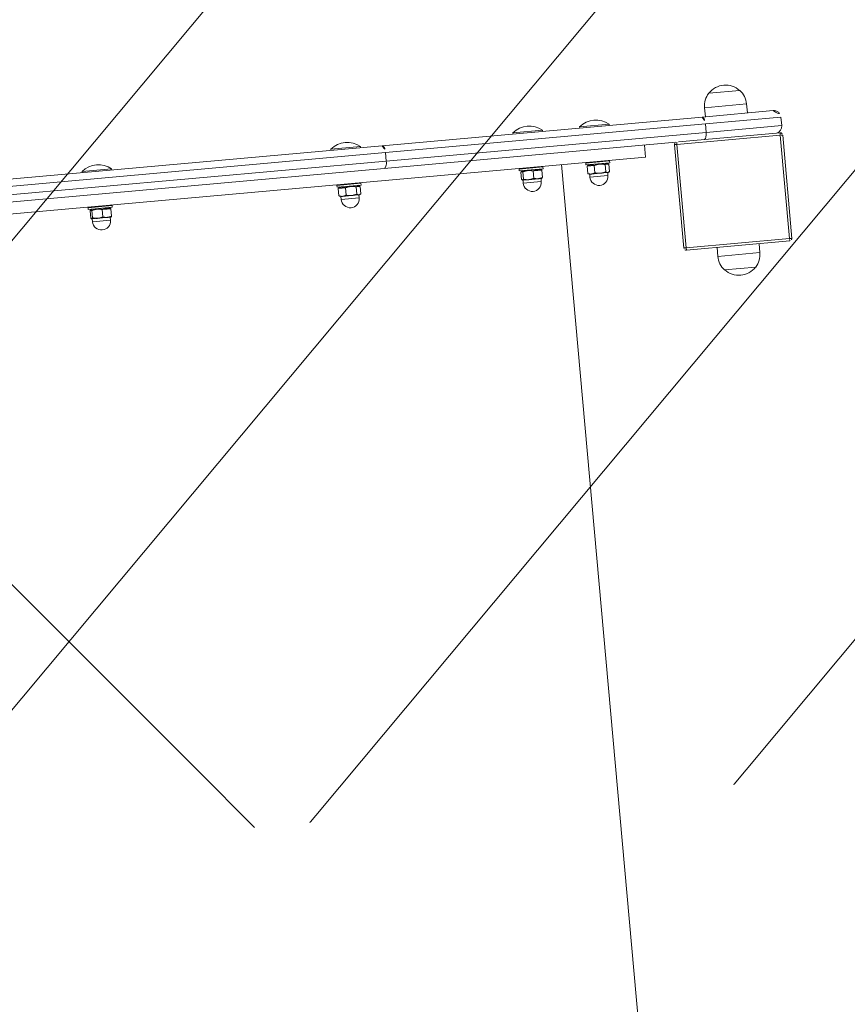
# Model space of a CAD drawing. Header units: feet. Extents: x 7493042 to 7493387, y 5986509 to 5986725.
# Tile 37 of 73: x 7493220.756 to 7493221.443, y 5986662.148 to 5986662.966. Entities that reach past the tile are written whole.
import ezdxf

# ---------------------------------------------------------------- set-up
doc = ezdxf.new("R2010")
doc.units = ezdxf.units.FT
doc.header["$MEASUREMENT"] = 0
for name, color, linetype, lineweight in [('_k_kreskowanie', 250, 'CONTINUOUS', 5), ('_k_urzadzenia', 250, 'CONTINUOUS', 13), ('_k_widok', 7, 'CONTINUOUS', 18), ('_k_wymiar', 7, 'CONTINUOUS', 13), ('_k_ściany', 7, 'CONTINUOUS', 35)]:
    doc.layers.add(name, color=color, linetype=linetype, lineweight=lineweight)
doc.layers.add('_k_niewidoczna', color=72, linetype='CONTINUOUS', lineweight=9, plot=False)
doc.styles.add('GENERATED_STYLE_1', font='MS Gothic.ttf')

# ---------------------------------------------------------------- blocks, each defined once
blk = doc.blocks.new('3009EPZ')
at = {"layer": '_k_niewidoczna', "color": 1, "lineweight": 20, "insert": (-3.165554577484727, -0.2128368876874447), "char_height": 0.24, "width": 11.63444291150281, "attachment_point": 1, "line_spacing_factor": 1.55, "style": 'GENERATED_STYLE_1', "bg_fill": 2}
blk.add_mtext('\\A1;{\\f@MS Gothic|b0|i0|c238|p49;\\C256;\\P\\pi-0.24,l0.24,t0.24,1.2;^I^I3009EPZ\\P\\pi-0.96,l0.96,t0.96,1.2;^I}', dxfattribs=at)
blk = doc.blocks.new('42221')
at = {"layer": '_k_urzadzenia', "lineweight": 13}
for p, q in [((-1.633884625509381, 1.138199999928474), (-1.633884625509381, 1.052000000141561)), ((-1.545684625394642, 1.1402000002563), (-1.631884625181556, 1.1402000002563)), ((-1.631884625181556, 1.052000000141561), (-1.631884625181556, 1.138199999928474)), ((-1.631884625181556, 1.138199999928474), (-1.545684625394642, 1.138199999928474)), ((-1.545684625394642, 1.138199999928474), (-1.545684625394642, 1.052000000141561)), ((-1.543684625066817, 1.053510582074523), (-1.543684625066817, 1.138199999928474)), ((-1.537784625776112, 1.140100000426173), (-1.537784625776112, 1.077048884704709)), ((-1.530784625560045, 1.140100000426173), (-1.537784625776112, 1.140100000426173)), ((-1.530784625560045, 1.077048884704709), (-1.530784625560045, 1.140100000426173)), ((-1.524784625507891, 1.134100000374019), (-1.524784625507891, 1.074831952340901)), ((-1.641284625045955, 1.112600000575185), (-1.641284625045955, 1.077600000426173)), ((-1.633884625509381, 1.112600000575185), (-1.641284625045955, 1.112600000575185)), ((-1.524784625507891, 1.112600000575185), (-1.517284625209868, 1.112600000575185)), ((-1.517284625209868, 1.077600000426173), (-1.517284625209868, 1.112600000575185)), ((-1.652999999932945, 1.082100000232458), (-1.652999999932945, 1.1081000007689)), ((-1.505569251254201, 1.1081000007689), (-1.505569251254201, 1.082100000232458)), ((-1.633884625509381, 1.077600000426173), (-1.641284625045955, 1.077600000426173)), ((-1.537784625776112, 0.8102677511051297), (-1.537784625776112, 1.077048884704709)), ((-1.530784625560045, 1.077048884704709), (-1.537784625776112, 1.077048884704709)), ((-1.530784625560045, 1.077048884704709), (-1.530784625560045, 0.8102677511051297)), ((-1.524784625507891, 1.077600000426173), (-1.517284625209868, 1.077600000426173)), ((-1.524784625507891, 0.808050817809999), (-1.524784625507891, 1.074831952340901)), ((-1.545684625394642, 1.052000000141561), (-1.631884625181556, 1.052000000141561)), ((-1.631884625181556, 1.050000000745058), (-1.545684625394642, 1.050000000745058)), ((-1.543784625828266, 1.05137550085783), (-1.543784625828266, 0.808050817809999)), ((-1.553784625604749, 0.1151000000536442), (-1.553784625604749, 1.025100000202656)), ((-1.543784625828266, 1.025100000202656), (-1.553784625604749, 1.025100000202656)), ((-1.566284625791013, 0.9926000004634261), (-1.566284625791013, 0.9776000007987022)), ((-1.563784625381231, 0.9926000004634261), (-1.566284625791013, 0.9926000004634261)), ((-1.563784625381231, 0.9931000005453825), (-1.563479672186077, 0.9936281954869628)), ((-1.563784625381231, 0.9931000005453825), (-1.563784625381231, 0.9926045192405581)), ((-1.563784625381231, 0.9926045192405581), (-1.563784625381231, 0.9864519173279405)), ((-1.556903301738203, 0.9942047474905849), (-1.56307009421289, 0.9942047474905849)), ((-1.556903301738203, 0.9910042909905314), (-1.56307009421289, 0.9910042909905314)), ((-1.555784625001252, 0.9924000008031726), (-1.556493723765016, 0.9936281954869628)), ((-1.555784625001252, 0.9751000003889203), (-1.555784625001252, 0.9950999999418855)), ((-1.554284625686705, 0.9950999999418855), (-1.555784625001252, 0.9950999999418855)), ((-1.554284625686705, 0.9751000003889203), (-1.554284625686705, 0.9950999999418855)), ((-1.553784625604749, 0.9946000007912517), (-1.554284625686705, 0.9950999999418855)), ((-1.52388272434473, 0.9974250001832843), (-1.524784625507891, 0.9974250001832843)), ((-1.52388272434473, 0.9974250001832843), (-1.52388272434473, 0.9727750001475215)), ((-1.563784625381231, 0.9864519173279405), (-1.563784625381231, 0.9789473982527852)), ((-1.556903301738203, 0.9818995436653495), (-1.56307009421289, 0.9818995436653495)), ((-1.563784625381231, 0.9776000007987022), (-1.566284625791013, 0.9776000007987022)), ((-1.563784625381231, 0.9789473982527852), (-1.563784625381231, 0.9771000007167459)), ((-1.563784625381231, 0.9771000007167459), (-1.563479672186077, 0.9765718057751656)), ((-1.556903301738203, 0.9759952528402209), (-1.56307009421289, 0.9759952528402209)), ((-1.555784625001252, 0.9778000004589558), (-1.556493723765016, 0.9765718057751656)), ((-1.554284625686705, 0.9751000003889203), (-1.555784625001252, 0.9751000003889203)), ((-1.553784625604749, 0.9756000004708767), (-1.554284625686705, 0.9751000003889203)), ((-1.52388272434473, 0.9727750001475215), (-1.524784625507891, 0.9727750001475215)), ((-1.553784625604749, 0.9550999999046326), (-2.293784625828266, 0.9550999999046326)), ((-1.52388272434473, 0.9418255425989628), (-1.524784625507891, 0.9418255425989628)), ((-1.52388272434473, 0.9418255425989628), (-1.52388272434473, 0.9171755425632)), ((-1.566284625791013, 0.9370005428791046), (-1.566284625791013, 0.9220005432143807)), ((-1.563784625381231, 0.9370005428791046), (-1.566284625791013, 0.9370005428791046)), ((-1.563784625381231, 0.937500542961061), (-1.563717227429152, 0.9376172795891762)), ((-1.563784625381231, 0.937500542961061), (-1.563784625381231, 0.9346138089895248)), ((-1.563784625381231, 0.9346138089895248), (-1.563784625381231, 0.9267288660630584)), ((-1.556903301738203, 0.9381660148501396), (-1.56307009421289, 0.9381660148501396)), ((-1.555784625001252, 0.9368005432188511), (-1.556256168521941, 0.9376172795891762)), ((-1.555784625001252, 0.9195005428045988), (-1.555784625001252, 0.9395005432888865)), ((-1.554284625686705, 0.9395005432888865), (-1.555784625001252, 0.9395005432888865)), ((-1.554284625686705, 0.9195005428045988), (-1.554284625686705, 0.9395005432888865)), ((-1.553784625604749, 0.9390005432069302), (-1.554284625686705, 0.9395005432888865)), ((-1.563784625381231, 0.9267288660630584), (-1.563784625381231, 0.9216156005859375)), ((-1.556903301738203, 0.9310616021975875), (-1.56307009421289, 0.9310616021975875)), ((-1.563784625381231, 0.9220005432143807), (-1.566284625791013, 0.9220005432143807)), ((-1.563784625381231, 0.9216156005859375), (-1.563784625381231, 0.9215005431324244)), ((-1.563784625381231, 0.9215005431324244), (-1.563717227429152, 0.9213838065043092)), ((-1.556903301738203, 0.9223961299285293), (-1.56307009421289, 0.9223961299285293)), ((-1.556903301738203, 0.9208350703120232), (-1.56307009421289, 0.9208350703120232)), ((-1.555784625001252, 0.9222005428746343), (-1.556256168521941, 0.9213838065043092)), ((-1.554284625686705, 0.9195005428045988), (-1.555784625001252, 0.9195005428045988)), ((-1.553784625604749, 0.9200005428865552), (-1.554284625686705, 0.9195005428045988)), ((-1.52388272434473, 0.9171755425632), (-1.524784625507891, 0.9171755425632)), ((-1.537784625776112, 0.8102677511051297), (-1.537784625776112, 0.3299322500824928)), ((-1.530784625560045, 0.8102677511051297), (-1.537784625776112, 0.8102677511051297)), ((-1.530784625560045, 0.3299322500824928), (-1.530784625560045, 0.8102677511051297)), ((-1.543784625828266, 0.332149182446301), (-1.543784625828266, 0.808050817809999)), ((-1.524784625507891, 0.808050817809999), (-1.524784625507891, 0.332149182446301)), ((-1.563784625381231, 0.7856000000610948), (-1.563479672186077, 0.7861281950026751)), ((-1.563784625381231, 0.7856000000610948), (-1.563784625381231, 0.785104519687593)), ((-1.556903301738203, 0.7867047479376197), (-1.56307009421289, 0.7867047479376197)), ((-1.555784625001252, 0.7849000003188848), (-1.556493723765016, 0.7861281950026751)), ((-1.555784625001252, 0.7675999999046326), (-1.555784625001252, 0.7876000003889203)), ((-1.554284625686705, 0.7876000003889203), (-1.555784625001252, 0.7876000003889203)), ((-1.554284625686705, 0.7675999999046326), (-1.554284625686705, 0.7876000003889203)), ((-1.553784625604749, 0.7871000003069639), (-1.554284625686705, 0.7876000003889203)), ((-1.52388272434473, 0.7899250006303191), (-1.524784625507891, 0.7899250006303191)), ((-1.52388272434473, 0.7899250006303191), (-1.52388272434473, 0.7652750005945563)), ((-1.566284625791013, 0.7850999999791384), (-1.566284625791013, 0.7701000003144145)), ((-1.563784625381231, 0.7850999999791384), (-1.566284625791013, 0.7850999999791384)), ((-1.563784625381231, 0.785104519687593), (-1.563784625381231, 0.7789519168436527)), ((-1.563784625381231, 0.7789519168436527), (-1.563784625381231, 0.7714473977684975)), ((-1.556903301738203, 0.7835042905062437), (-1.56307009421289, 0.7835042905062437)), ((-1.563784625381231, 0.7701000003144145), (-1.566284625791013, 0.7701000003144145)), ((-1.563784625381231, 0.7714473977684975), (-1.563784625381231, 0.7696000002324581)), ((-1.563784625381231, 0.7696000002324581), (-1.563479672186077, 0.7690718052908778)), ((-1.556903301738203, 0.7743995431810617), (-1.56307009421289, 0.7743995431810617)), ((-1.555784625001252, 0.770299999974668), (-1.556493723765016, 0.7690718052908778)), ((-1.556903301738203, 0.7684952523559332), (-1.56307009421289, 0.7684952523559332)), ((-1.554284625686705, 0.7675999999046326), (-1.555784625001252, 0.7675999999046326)), ((-1.553784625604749, 0.768099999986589), (-1.554284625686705, 0.7675999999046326)), ((-1.52388272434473, 0.7652750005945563), (-1.524784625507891, 0.7652750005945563)), ((-1.52388272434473, 0.5824250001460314), (-1.524784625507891, 0.5824250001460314)), ((-1.52388272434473, 0.5824250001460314), (-1.52388272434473, 0.5577750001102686)), ((-1.566284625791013, 0.5776000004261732), (-1.566284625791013, 0.5626000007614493)), ((-1.563784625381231, 0.5776000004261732), (-1.566284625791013, 0.5776000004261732)), ((-1.563784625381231, 0.5781000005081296), (-1.563717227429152, 0.5782167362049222)), ((-1.563784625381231, 0.5781000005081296), (-1.563784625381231, 0.5752132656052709)), ((-1.563784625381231, 0.5752132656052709), (-1.563784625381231, 0.567328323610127)), ((-1.556903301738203, 0.5787654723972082), (-1.56307009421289, 0.5787654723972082)), ((-1.555784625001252, 0.5774000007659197), (-1.556256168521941, 0.5782167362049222)), ((-1.555784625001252, 0.5601000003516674), (-1.555784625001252, 0.5800999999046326)), ((-1.554284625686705, 0.5800999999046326), (-1.555784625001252, 0.5800999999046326)), ((-1.554284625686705, 0.5601000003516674), (-1.554284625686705, 0.5800999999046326)), ((-1.553784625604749, 0.5796000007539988), (-1.554284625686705, 0.5800999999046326)), ((-1.563784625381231, 0.567328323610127), (-1.563784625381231, 0.5622150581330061)), ((-1.556903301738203, 0.5716610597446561), (-1.56307009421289, 0.5716610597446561)), ((-1.563784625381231, 0.5626000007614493), (-1.566284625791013, 0.5626000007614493)), ((-1.563784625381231, 0.5622150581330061), (-1.563784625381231, 0.562100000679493)), ((-1.563784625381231, 0.562100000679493), (-1.563717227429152, 0.5619832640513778)), ((-1.556903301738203, 0.5629955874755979), (-1.56307009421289, 0.5629955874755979)), ((-1.556903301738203, 0.5614345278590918), (-1.56307009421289, 0.5614345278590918)), ((-1.555784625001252, 0.5628000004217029), (-1.556256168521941, 0.5619832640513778)), ((-1.554284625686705, 0.5601000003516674), (-1.555784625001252, 0.5601000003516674)), ((-1.553784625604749, 0.5606000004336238), (-1.554284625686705, 0.5601000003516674)), ((-1.52388272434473, 0.5577750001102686), (-1.524784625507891, 0.5577750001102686))]:
    blk.add_line(p, q, dxfattribs=at)
for centre, radius, start, end in [((-1.631884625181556, 1.138199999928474), 0.002000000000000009, 90, 180), ((-1.545684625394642, 1.138199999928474), 0.002000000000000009, 0, 90), ((-1.537784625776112, 1.134100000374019), 0.006000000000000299, 90, 169.5246861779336), ((-1.530784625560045, 1.134100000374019), 0.006000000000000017, 0, 90), ((-1.641284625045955, 1.095100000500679), 0.01749999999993, 90, 132.0246275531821), ((-1.517284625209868, 1.095100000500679), 0.01749999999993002, 47.97537244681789, 90), ((-1.64106925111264, 1.095100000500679), 0.01749999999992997, 132.9811010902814, 227.0188989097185), ((-1.517500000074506, 1.095100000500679), 0.01749999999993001, 312.9811010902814, 47.01889890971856), ((-1.641284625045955, 1.095100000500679), 0.01749999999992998, 227.9753724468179, 270), ((-1.517284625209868, 1.095100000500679), 0.01749999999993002, 270, 312.0246275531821), ((-1.631884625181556, 1.052000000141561), 0.002000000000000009, 180, 270), ((-1.545684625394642, 1.052000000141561), 0.002000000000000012, 270, 342.5616202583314), ((-1.566284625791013, 0.9851000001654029), 0.007500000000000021, 90, 270), ((-1.538604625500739, 0.9851000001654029), 0.01920000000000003, 320.0643322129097, 39.93566778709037), ((-1.538604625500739, 0.9295005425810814), 0.01920000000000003, 320.0643322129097, 39.93566778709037), ((-1.566284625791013, 0.9295005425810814), 0.007500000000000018, 90, 270), ((-1.538604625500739, 0.7776000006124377), 0.01920000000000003, 320.0643322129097, 39.93566778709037), ((-1.566284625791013, 0.7776000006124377), 0.007500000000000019, 90, 270), ((-1.538604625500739, 0.57010000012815), 0.01920000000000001, 320.0643322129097, 39.93566778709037), ((-1.566284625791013, 0.57010000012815), 0.007500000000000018, 90, 270)]:
    blk.add_arc(centre, radius, start, end, dxfattribs=at)
for centre, major_axis, ratio, start_param, end_param in [((-1.537784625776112, 1.074831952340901), (-0.005999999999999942, -4.285535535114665e-17), 0.3694888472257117, 4.712388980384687, 6.100356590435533), ((-1.530784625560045, 1.074831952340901), (0.006000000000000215, -1.417653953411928e-17), 0.3694888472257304, 0, 1.570796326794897), ((-1.537784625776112, 0.808050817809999), (-0.005999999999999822, 1.606601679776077e-17), 0.369488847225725, 4.712388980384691, 6.283185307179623), ((-1.530784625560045, 0.808050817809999), (0.005999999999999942, 2.253711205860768e-18), 0.3694888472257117, 0, 1.570796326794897)]:
    blk.add_ellipse(centre, major_axis=major_axis, ratio=ratio, start_param=start_param, end_param=end_param, dxfattribs=at)
for points, knots in [([(-1.633884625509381, 1.138199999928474), (-1.633884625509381, 1.138199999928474), (-1.633852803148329, 1.138199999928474), (-1.633644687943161, 1.138199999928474), (-1.633431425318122, 1.138199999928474), (-1.633059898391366, 1.138199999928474), (-1.632678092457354, 1.138199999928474), (-1.632418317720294, 1.138199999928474), (-1.632152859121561, 1.138199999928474), (-1.631884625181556, 1.138199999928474)], [-1, -1, -1, -1, -0.6326151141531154, -0.6326151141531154, -0.6326151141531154, -0.2561444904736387, -0.2561444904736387, -0.2561444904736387, 0, 0, 0, 0]), ([(-1.631884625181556, 1.138199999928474), (-1.631884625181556, 1.13846823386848), (-1.631884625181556, 1.138733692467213), (-1.631884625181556, 1.138993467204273), (-1.631884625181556, 1.139375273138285), (-1.631884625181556, 1.139746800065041), (-1.631884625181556, 1.139960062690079), (-1.631884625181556, 1.140168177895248), (-1.631884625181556, 1.1402000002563), (-1.631884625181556, 1.1402000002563)], [0, 0, 0, 0, 0.2561444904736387, 0.2561444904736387, 0.2561444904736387, 0.6326151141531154, 0.6326151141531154, 0.6326151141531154, 1, 1, 1, 1]), ([(-1.545684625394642, 1.1402000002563), (-1.545684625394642, 1.1402000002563), (-1.545684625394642, 1.140168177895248), (-1.545684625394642, 1.139960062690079), (-1.545684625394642, 1.139746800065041), (-1.545684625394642, 1.139375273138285), (-1.545684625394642, 1.138993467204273), (-1.545684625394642, 1.138733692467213), (-1.545684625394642, 1.13846823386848), (-1.545684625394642, 1.138199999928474)], [-1, -1, -1, -1, -0.6326151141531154, -0.6326151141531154, -0.6326151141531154, -0.2561444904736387, -0.2561444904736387, -0.2561444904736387, 0, 0, 0, 0]), ([(-1.545684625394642, 1.138199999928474), (-1.545416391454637, 1.138199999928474), (-1.545150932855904, 1.138199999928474), (-1.544891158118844, 1.138199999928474), (-1.544509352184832, 1.138199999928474), (-1.544137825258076, 1.138199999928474), (-1.543924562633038, 1.138199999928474), (-1.543716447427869, 1.138199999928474), (-1.543684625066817, 1.138199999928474), (-1.543684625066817, 1.138199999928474)], [0, 0, 0, 0, 0.2561444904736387, 0.2561444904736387, 0.2561444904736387, 0.6326151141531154, 0.6326151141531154, 0.6326151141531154, 1, 1, 1, 1]), ([(-1.631884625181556, 1.052000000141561), (-1.632152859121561, 1.052000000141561), (-1.632418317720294, 1.052000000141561), (-1.632678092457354, 1.052000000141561), (-1.633059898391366, 1.052000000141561), (-1.633431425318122, 1.052000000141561), (-1.633644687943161, 1.052000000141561), (-1.633852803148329, 1.052000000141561), (-1.633884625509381, 1.052000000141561), (-1.633884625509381, 1.052000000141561)], [0, 0, 0, 0, 0.2561444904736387, 0.2561444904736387, 0.2561444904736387, 0.6326151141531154, 0.6326151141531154, 0.6326151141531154, 1, 1, 1, 1]), ([(-1.631884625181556, 1.050000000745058), (-1.631884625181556, 1.050000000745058), (-1.631884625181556, 1.050031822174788), (-1.631884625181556, 1.050239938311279), (-1.631884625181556, 1.050453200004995), (-1.631884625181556, 1.050824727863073), (-1.631884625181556, 1.051206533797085), (-1.631884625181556, 1.051466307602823), (-1.631884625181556, 1.051731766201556), (-1.631884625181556, 1.052000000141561)], [-1, -1, -1, -1, -0.6326151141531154, -0.6326151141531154, -0.6326151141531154, -0.2561444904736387, -0.2561444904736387, -0.2561444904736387, 0, 0, 0, 0]), ([(-1.545684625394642, 1.052000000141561), (-1.545684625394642, 1.051731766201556), (-1.545684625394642, 1.051466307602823), (-1.545684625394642, 1.051206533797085), (-1.545684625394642, 1.050824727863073), (-1.545684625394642, 1.050453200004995), (-1.545684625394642, 1.050239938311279), (-1.545684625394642, 1.050031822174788), (-1.545684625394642, 1.050000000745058), (-1.545684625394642, 1.050000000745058)], [0, 0, 0, 0, 0.2561444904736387, 0.2561444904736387, 0.2561444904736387, 0.6326151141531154, 0.6326151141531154, 0.6326151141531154, 1, 1, 1, 1]), ([(-1.543711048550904, 1.052000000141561), (-1.543740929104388, 1.052000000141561), (-1.543802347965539, 1.052000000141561), (-1.543924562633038, 1.052000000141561), (-1.544137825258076, 1.052000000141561), (-1.544509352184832, 1.052000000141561), (-1.544891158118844, 1.052000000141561), (-1.545150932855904, 1.052000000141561), (-1.545416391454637, 1.052000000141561), (-1.545684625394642, 1.052000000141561)], [-0.848361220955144, -0.848361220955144, -0.848361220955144, -0.848361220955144, -0.6326151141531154, -0.6326151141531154, -0.6326151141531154, -0.2561444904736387, -0.2561444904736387, -0.2561444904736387, 0, 0, 0, 0])]:
    blk.add_open_spline(points, degree=3, knots=knots, dxfattribs=at)
for points, weights in [([(-1.56307009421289, 0.9942047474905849), (-1.563784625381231, 0.9933471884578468), (-1.563784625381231, 0.9926045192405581)], [1, 1.03795484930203, 1]), ([(-1.563784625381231, 0.9926045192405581), (-1.563784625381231, 0.9918618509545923), (-1.56307009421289, 0.9910042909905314)], [1, 1.037954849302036, 1]), ([(-1.56307009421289, 0.9910042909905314), (-1.563784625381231, 0.9885646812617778), (-1.563784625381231, 0.9864519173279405)], [1, 1.03795484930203, 1]), ([(-1.556903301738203, 0.9910042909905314), (-1.555569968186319, 0.9926045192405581), (-1.556903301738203, 0.9942047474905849)], [1, 1.154700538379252, 1]), ([(-1.556903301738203, 0.9818995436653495), (-1.555569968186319, 0.9864519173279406), (-1.556903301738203, 0.9910042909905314)], [1, 1.154700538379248, 1]), ([(-1.563784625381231, 0.9864519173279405), (-1.563784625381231, 0.9843391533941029), (-1.56307009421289, 0.9818995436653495)], [1, 1.037954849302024, 1]), ([(-1.56307009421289, 0.9818995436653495), (-1.563784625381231, 0.9803174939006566), (-1.563784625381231, 0.9789473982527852)], [1, 1.03795484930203, 1]), ([(-1.556903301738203, 0.9759952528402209), (-1.555569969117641, 0.9789473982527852), (-1.556903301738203, 0.9818995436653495)], [1, 1.154700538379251, 1]), ([(-1.563784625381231, 0.9789473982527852), (-1.563784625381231, 0.9775773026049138), (-1.56307009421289, 0.9759952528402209)], [1, 1.037954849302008, 1]), ([(-1.56307009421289, 0.9759952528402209), (-1.56331988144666, 0.9762950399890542), (-1.563479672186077, 0.9765718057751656)], [1, 1.012948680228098, 1.017062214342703]), ([(-1.556493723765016, 0.9765718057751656), (-1.556653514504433, 0.9762950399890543), (-1.556903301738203, 0.9759952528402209)], [1.042921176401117, 1.025745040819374, 1]), ([(-1.56307009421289, 0.9381660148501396), (-1.563784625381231, 0.9362623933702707), (-1.563784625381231, 0.9346138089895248)], [1, 1.03795484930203, 1]), ([(-1.563784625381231, 0.9346138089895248), (-1.563784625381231, 0.9329652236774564), (-1.56307009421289, 0.9310616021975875)], [1, 1.037954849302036, 1]), ([(-1.563717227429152, 0.9376172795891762), (-1.563569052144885, 0.9378739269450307), (-1.56307009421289, 0.9381660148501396)], [1.016225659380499, 1.026203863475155, 1]), ([(-1.556903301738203, 0.9381660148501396), (-1.556404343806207, 0.9378739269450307), (-1.556256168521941, 0.9376172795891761)], [1, 1.052782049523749, 1.06954683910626]), ([(-1.556903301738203, 0.9310616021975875), (-1.555569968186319, 0.934613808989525), (-1.556903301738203, 0.9381660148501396)], [1, 1.154700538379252, 1]), ([(-1.56307009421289, 0.9310616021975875), (-1.563784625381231, 0.9287396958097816), (-1.563784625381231, 0.9267288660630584)], [1, 1.03795484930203, 1]), ([(-1.563784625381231, 0.9267288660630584), (-1.563784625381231, 0.9247180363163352), (-1.56307009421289, 0.9223961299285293)], [1, 1.037954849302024, 1]), ([(-1.556903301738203, 0.9223961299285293), (-1.555569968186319, 0.9267288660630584), (-1.556903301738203, 0.9310616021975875)], [1, 1.154700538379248, 1]), ([(-1.56307009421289, 0.9223961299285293), (-1.563784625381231, 0.9219778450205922), (-1.563784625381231, 0.9216156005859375)], [1, 1.03795484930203, 1]), ([(-1.563784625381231, 0.9216156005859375), (-1.563784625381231, 0.9212533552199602), (-1.56307009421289, 0.9208350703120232)], [1, 1.037954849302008, 1]), ([(-1.556903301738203, 0.9208350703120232), (-1.555569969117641, 0.9216156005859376), (-1.556903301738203, 0.9223961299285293)], [1, 1.154700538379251, 1]), ([(-1.56307009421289, 0.7867047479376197), (-1.563784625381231, 0.7858471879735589), (-1.563784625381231, 0.785104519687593)], [1, 1.037954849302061, 1]), ([(-1.556903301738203, 0.7835042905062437), (-1.555569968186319, 0.785104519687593), (-1.556903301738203, 0.7867047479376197)], [1, 1.154700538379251, 1]), ([(-1.563784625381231, 0.785104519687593), (-1.563784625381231, 0.7843618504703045), (-1.56307009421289, 0.7835042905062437)], [1, 1.03795484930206, 1]), ([(-1.56307009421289, 0.7835042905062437), (-1.563784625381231, 0.7810646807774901), (-1.563784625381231, 0.7789519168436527)], [1, 1.03795484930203, 1]), ([(-1.563784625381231, 0.7789519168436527), (-1.563784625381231, 0.7768391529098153), (-1.56307009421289, 0.7743995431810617)], [1, 1.037954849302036, 1]), ([(-1.556903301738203, 0.7743995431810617), (-1.555569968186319, 0.7789519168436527), (-1.556903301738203, 0.7835042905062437)], [1, 1.154700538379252, 1]), ([(-1.56307009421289, 0.7743995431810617), (-1.563784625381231, 0.772817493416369), (-1.563784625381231, 0.7714473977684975)], [1, 1.03795484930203, 1]), ([(-1.563784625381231, 0.7714473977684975), (-1.563784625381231, 0.7700773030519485), (-1.56307009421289, 0.7684952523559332)], [1, 1.037954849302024, 1]), ([(-1.56307009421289, 0.7684952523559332), (-1.56331988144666, 0.768795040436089), (-1.563479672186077, 0.7690718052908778)], [1, 1.012948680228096, 1.017062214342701]), ([(-1.556903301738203, 0.7684952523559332), (-1.555569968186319, 0.7714473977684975), (-1.556903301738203, 0.7743995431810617)], [1, 1.154700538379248, 1]), ([(-1.556493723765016, 0.7690718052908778), (-1.556653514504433, 0.768795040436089), (-1.556903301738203, 0.7684952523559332)], [1.042921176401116, 1.025745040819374, 1]), ([(-1.56307009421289, 0.5787654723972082), (-1.563784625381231, 0.5768618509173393), (-1.563784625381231, 0.5752132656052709)], [1, 1.037954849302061, 1]), ([(-1.563784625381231, 0.5752132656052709), (-1.563784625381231, 0.573564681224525), (-1.56307009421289, 0.5716610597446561)], [1, 1.03795484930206, 1]), ([(-1.563717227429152, 0.5782167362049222), (-1.563569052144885, 0.5784733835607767), (-1.56307009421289, 0.5787654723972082)], [1.016225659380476, 1.026203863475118, 1]), ([(-1.556903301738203, 0.5787654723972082), (-1.556404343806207, 0.5784733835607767), (-1.556256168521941, 0.5782167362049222)], [1, 1.05278204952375, 1.069546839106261]), ([(-1.556903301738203, 0.5716610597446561), (-1.555569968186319, 0.5752132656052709), (-1.556903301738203, 0.5787654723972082)], [1, 1.154700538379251, 1]), ([(-1.56307009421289, 0.5716610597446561), (-1.563784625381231, 0.5693391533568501), (-1.563784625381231, 0.567328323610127)], [1, 1.03795484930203, 1]), ([(-1.563784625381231, 0.567328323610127), (-1.563784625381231, 0.5653174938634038), (-1.56307009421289, 0.5629955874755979)], [1, 1.037954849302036, 1]), ([(-1.556903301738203, 0.5629955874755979), (-1.555569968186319, 0.567328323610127), (-1.556903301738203, 0.5716610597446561)], [1, 1.154700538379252, 1]), ([(-1.56307009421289, 0.5629955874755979), (-1.563784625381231, 0.5625773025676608), (-1.563784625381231, 0.5622150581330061)], [1, 1.03795484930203, 1]), ([(-1.563784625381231, 0.5622150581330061), (-1.563784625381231, 0.5618528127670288), (-1.56307009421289, 0.5614345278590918)], [1, 1.037954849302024, 1]), ([(-1.556903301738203, 0.5614345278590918), (-1.555569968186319, 0.5622150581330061), (-1.556903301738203, 0.5629955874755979)], [1, 1.154700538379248, 1])]:
    blk.add_rational_spline(points, weights, degree=2, dxfattribs=at)
blk = doc.blocks.new('PZ')
at = {"layer": '_k_kreskowanie'}
h = blk.add_hatch(dxfattribs=at)
h.set_pattern_fill('ANSI31', color=30, scale=2)
h.set_pattern_definition([(44.99999999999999, (0, 9.999999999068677), (-0.1767766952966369, 0.1767766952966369), [])])
h.paths.add_polyline_path([(0, 0), (-10.00000000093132, -9.313225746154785e-10), (-10, -8), (0, -8.000000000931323)])
at = {"layer": '_k_wymiar'}
blk.add_blockref('3009EPZ', (-4.874138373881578, -2.223998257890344), dxfattribs=at)
at = {"layer": '_k_wymiar', "xscale": -1, "rotation": 270}
blk.add_blockref('42221', (-3.302318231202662, -0.2372885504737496), dxfattribs=at)
blk = doc.blocks.new('dz_89')
at = {"layer": '_k_widok', "true_color": 0x727430, "transparency": 33554483}
h = blk.add_hatch(color=67, dxfattribs=at)
h.dxf.hatch_style = 1
edge = h.paths.add_edge_path()
edge.add_line((12.70902155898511, 26.38064855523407), (7.709021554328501, 26.38064852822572))
edge.add_line((7.709021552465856, 26.38064852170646), (7.70902153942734, 37.78064853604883))
edge.add_line((7.709021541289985, 37.78064853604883), (6.369776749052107, 37.78064852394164))
edge.add_line((6.369776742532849, 37.78064853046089), (5.615883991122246, 14.49525390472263))
edge.add_line((5.615883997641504, 14.49525390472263), (18.80389758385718, 14.91181113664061))
edge.add_line((18.80389758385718, 14.91181113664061), (15.54272840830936, 18.68720442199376))
edge.add_arc((24.35910540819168, 26.30271166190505), 11.65008386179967, 180.0006461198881, 220.8201588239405, ccw=False)
edge.add_line((12.70902155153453, 26.3025802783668), (12.70902155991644, 26.38064854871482))
h.paths.add_polyline_path([(40.3690215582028, 42.12779145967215), (6.460092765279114, 40.54843281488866), (6.369776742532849, 37.78064853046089), (20.17902156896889, 37.78064855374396), (20.17902156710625, 39.05064855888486), (40.38900848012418, 39.05064853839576)])
h.paths.add_polyline_path([(40.3890215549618, 27.15064852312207), (32.28902155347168, 27.15064854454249), (32.28902156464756, 24.75064854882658), (31.12902155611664, 24.75064853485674), (31.12902154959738, 22.41511134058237), (31.24902159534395, 22.41511131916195), (31.24902155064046, 18.7951111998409), (31.12902157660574, 18.79511121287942), (31.12902157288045, 17.37511119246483), (37.4009747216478, 17.37511119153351)], flags=16)
edge = h.paths.add_edge_path()
edge.add_line((28.96902152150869, 24.75064853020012), (18.20161191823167, 24.75064854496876))
edge.add_arc((24.35902610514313, 26.30268215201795), 6.350004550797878, 194.1472389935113, 220.8203165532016)
edge.add_line((19.55357563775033, 22.15175411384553), (19.67721045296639, 22.00862444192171))
edge.add_line((19.67721045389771, 22.00862444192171), (22.76096443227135, 18.72709242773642))
edge.add_arc((26.92873122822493, 24.47511123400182), 7.100000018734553, 234.0549274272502, 269.9999999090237)
edge.add_line((26.92873121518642, 17.37511121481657), (28.9690215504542, 17.37511119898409))
edge.add_line((28.96902155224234, 17.37511119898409), (28.96902155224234, 18.79511121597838))
edge.add_line((28.96902155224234, 18.79511121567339), (28.8490215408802, 18.79511121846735))
edge.add_line((28.84902154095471, 18.79511121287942), (28.84902155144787, 22.4151113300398))
edge.add_line((28.84902155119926, 22.4151113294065), (28.96902152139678, 22.41511132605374))
edge.add_line((28.9690215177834, 22.41511132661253), (28.96902151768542, 24.75064853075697))
edge = h.paths.add_edge_path()
edge.add_arc((13.99827481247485, 10.76081904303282), 6.350176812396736, 359.9259715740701, 400.8197376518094)
edge.add_line((18.80389758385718, 14.91181113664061), (5.609941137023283, 14.49506619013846))
edge.add_line((5.60994113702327, 14.49506619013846), (5.005610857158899, -5.566441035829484))
edge.add_line((5.005610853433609, -5.566441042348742), (4.94169659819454, -30.1910327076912))
edge.add_line((4.94169660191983, -30.19103270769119), (-10.95257287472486, -30.01103900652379))
edge.add_line((-10.95257287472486, -30.01103900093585), (-7.97976715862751, -62.86399820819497))
edge.add_line((-7.979767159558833, -62.86399821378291), (26.62697393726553, -58.20511747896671))
edge.add_line((26.62697393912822, -58.20511747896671), (32.59135868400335, -54.96423566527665))
edge.add_line((32.59135868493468, -54.96423566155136), (40.39575607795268, -43.59466002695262))
edge.add_line((40.39575607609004, -43.59466002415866), (36.09191652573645, -43.96657251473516))
edge.add_line((36.09191652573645, -43.96657251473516), (27.13389821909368, -44.82471283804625))
edge.add_line((27.13389822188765, -44.82471284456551), (21.40663926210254, -45.45580032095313))
edge.add_line((21.40663925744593, -45.45580031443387), (21.76153076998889, -48.25727015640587))
edge.add_line((21.76153076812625, -48.25727016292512), (13.38419240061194, -49.23040239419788))
edge.add_line((13.3841924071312, -49.23040239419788), (13.21135381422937, -47.69499205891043))
edge.add_line((13.2113538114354, -47.69499205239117), (7.145014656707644, -48.46539149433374))
edge.add_line((7.145014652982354, -48.465391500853), (4.158830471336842, -45.61260267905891))
edge.add_line((4.158830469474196, -45.61260267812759), (3.796435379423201, -42.43696575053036))
edge.add_line((3.796435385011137, -42.43696574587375), (5.607288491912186, -40.02250703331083))
edge.add_line((5.607288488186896, -40.02250703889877), (4.50924433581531, -31.20987534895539))
edge.add_line((4.509244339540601, -31.20987534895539), (7.406442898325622, -30.84037367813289))
edge.add_line((7.406442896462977, -30.84037367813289), (7.354475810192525, -25.59051912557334))
edge.add_line((7.354475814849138, -25.59051912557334), (13.5241225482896, -24.89589675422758))
edge.add_line((13.52412253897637, -24.89589675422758), (20.14724967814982, -24.10867510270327))
edge.add_line((20.14724967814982, -24.10867509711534), (20.30905911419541, -19.73186123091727))
edge.add_line((20.30905912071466, -19.73186123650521), (20.34844632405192, 10.75261436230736))
edge = h.paths.add_edge_path(flags=16)
edge.add_line((13.01895449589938, -13.43925650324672), (8.439511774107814, -13.33923487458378))
edge.add_line((8.439511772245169, -13.33923487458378), (8.26644729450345, -8.383656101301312))
edge.add_line((8.266447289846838, -8.38365610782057), (6.891811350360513, -8.398121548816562))
edge.add_line((6.891811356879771, -8.398121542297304), (6.954738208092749, 13.77454660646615))
edge.add_line((6.954738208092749, 13.77454659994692), (18.00234881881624, 13.77454662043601))
edge.add_line((18.00234881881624, 13.77454662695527), (17.97982610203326, -3.657293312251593))
edge.add_line((17.97982610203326, -3.657293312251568), (18.8359501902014, -3.658067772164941))
edge.add_line((18.83595019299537, -3.658067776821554), (18.83470074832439, -5.039304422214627))
edge.add_line((18.83470074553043, -5.039304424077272), (17.97804198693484, -5.038197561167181))
edge.add_line((17.9780419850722, -5.038197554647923), (17.97385397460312, -8.27958876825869))
edge.add_line((17.97385397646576, -8.27958876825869), (19.77666913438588, -8.506651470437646))
edge.add_line((19.77666913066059, -8.506651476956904), (19.72751823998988, -11.4468528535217))
edge.add_line((19.72751823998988, -11.4468528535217), (18.06569280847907, -11.46519165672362))
edge.add_line((18.06569281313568, -11.46519165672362), (18.02478807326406, -13.3749892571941))
edge.add_line((18.02478807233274, -13.3749892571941), (18.31841797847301, -13.48052910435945))
edge.add_line((18.31841797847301, -13.48052909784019), (18.31391199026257, -14.5805194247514))
edge.add_line((18.31391198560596, -14.58051943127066), (20.31551771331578, -14.58310556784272))
edge.add_line((20.3155177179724, -14.58310556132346), (20.31293363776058, -16.58310389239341))
edge.add_line((20.31293363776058, -16.58310389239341), (18.31071343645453, -16.58051694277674))
edge.add_line((18.31071343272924, -16.58051694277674), (18.30203254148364, -17.48049553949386))
edge.add_line((18.30203254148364, -17.48049553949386), (14.30206610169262, -17.46411012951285))
edge.add_line((14.30206610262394, -17.46411012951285), (14.31845152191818, -13.46414370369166))
edge.add_line((14.31845152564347, -13.46414370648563), (13.0189544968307, -13.43925650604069))
edge = h.paths.add_edge_path()
edge.add_line((70.70547728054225, -22.95664114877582), (71.4472457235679, -22.85710347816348))
edge.add_line((71.44724573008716, -22.85710347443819), (69.8489759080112, 11.45785041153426))
edge.add_line((69.8489759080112, 11.45785041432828), (26.86243700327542, 9.455688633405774))
edge.add_arc((32.74163792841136, 5.475111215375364), 7.100000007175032, 145.8996048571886, 179.9259717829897)
edge.add_line((25.64164385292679, 5.484284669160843), (25.62778908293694, -5.238872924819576))
edge.add_line((25.62778907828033, -5.238872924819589), (25.60720499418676, -21.17032181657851))
edge.add_line((25.60720499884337, -21.17032181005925), (27.299590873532, -23.25855136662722))
edge.add_line((27.29959087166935, -23.25855137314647), (27.12347947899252, -23.27948386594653))
edge.add_line((27.12347947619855, -23.27948385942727), (27.71707911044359, -26.05621343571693))
edge.add_line((27.71707911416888, -26.05621344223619), (29.53703548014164, -27.82601317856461))
edge.add_line((29.53703548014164, -27.82601317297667), (29.60346308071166, -27.82848015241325))
edge.add_line((29.6034630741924, -27.82848015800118), (36.52562348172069, -27.13329647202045))
edge.add_line((36.5256234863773, -27.13329646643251), (36.26258692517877, -25.0899024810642))
edge.add_line((36.26258692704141, -25.08990248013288), (36.07831178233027, -24.66276939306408))
edge.add_line((36.07831178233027, -24.66276939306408), (35.15574125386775, -23.36763865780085))
edge.add_line((35.15574125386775, -23.36763865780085), (35.00444155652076, -22.59148895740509))
edge.add_line((35.00444155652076, -22.59148896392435), (39.10632897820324, -22.11164607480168))
edge.add_line((39.10632897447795, -22.11164606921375), (39.20411890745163, -22.94759307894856))
edge.add_line((39.20411891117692, -22.94759307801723), (38.26454920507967, -25.0741886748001))
edge.add_line((38.26454920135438, -25.07418867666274), (38.50228764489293, -26.89560536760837))
edge.add_line((38.50228764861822, -26.89560536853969), (39.51359771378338, -26.79456247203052))
edge.add_line((39.51359771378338, -26.79456247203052), (41.05788775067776, -26.64026801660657))
edge.add_line((41.05788775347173, -26.6402680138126), (43.63170448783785, -26.38311060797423))
edge.add_line((43.63170448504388, -26.38311060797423), (44.91861283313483, -26.25453190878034))
edge.add_line((44.91861282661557, -26.25453191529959), (47.49242954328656, -25.99737448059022))
edge.add_line((47.49242954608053, -25.99737447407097), (49.95831791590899, -25.73115457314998))
edge.add_line((49.95831791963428, -25.73115457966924), (52.31213912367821, -25.45632046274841))
edge.add_line((52.31213912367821, -25.45632045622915), (58.19669211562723, -24.76923523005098))
edge.add_line((58.19669211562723, -24.76923523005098), (59.37360269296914, -24.63181821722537))
edge.add_line((59.37360268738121, -24.63181822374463), (60.55051330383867, -24.49440115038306))
edge.add_line((60.55051330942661, -24.49440114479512), (60.21025393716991, -21.28603019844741))
edge.add_line((60.21025393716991, -21.28603020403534), (62.11008556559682, -21.05637871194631))
edge.add_line((62.11008556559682, -21.05637870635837), (62.42622630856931, -24.13022891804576))
edge.add_line((62.42622630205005, -24.13022891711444), (64.211544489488, -25.36733802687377))
edge.add_line((64.21154449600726, -25.36733802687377), (70.90926426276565, -24.47528995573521))
edge.add_line((70.90926425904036, -24.47528996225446), (70.70547728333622, -22.95664114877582))
h.paths.add_polyline_path([(43.90902158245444, 33.17064851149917), (43.40902154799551, 33.17064852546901)], flags=17)
h.paths.add_polyline_path([(51.80902156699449, 33.17064855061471), (52.30902153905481, 33.17064853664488), (52.25776074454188, 33.17064853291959)], flags=17)
h.paths.add_polyline_path([(51.60902157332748, 31.97064854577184), (51.10902157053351, 31.97064853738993)], flags=17)
h.paths.add_polyline_path([(50.40902157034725, 31.97064852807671), (50.90902157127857, 31.970648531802)], flags=17)
h.paths.add_polyline_path([(49.70902156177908, 31.97064853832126), (50.20902156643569, 31.9706485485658)], flags=17)
h.paths.add_polyline_path([(49.50902157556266, 33.17064853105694), (49.00902156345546, 34.88798305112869)], flags=17)
h.paths.add_polyline_path([(48.30902154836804, 31.97064854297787), (48.80902156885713, 31.97064854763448)], flags=17)
h.paths.add_polyline_path([(48.10902155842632, 31.97064852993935), (47.60902157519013, 31.97064853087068)], flags=17)
h.paths.add_polyline_path([(47.40902157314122, 31.97064854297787), (46.90902157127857, 31.9706485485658)], flags=17)
h.paths.add_polyline_path([(46.20902156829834, 33.17064854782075), (46.70902156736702, 33.17064852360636)], flags=17)
h.paths.add_polyline_path([(46.00902155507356, 31.97064852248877), (45.50902155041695, 31.97064853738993)], flags=17)
h.paths.add_polyline_path([(45.30902156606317, 31.9706485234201), (44.80902154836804, 31.97064851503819)], flags=17)
h.paths.add_polyline_path([(44.60902157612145, 31.97064851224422), (44.109021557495, 31.97064851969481)], flags=17)
h.paths.add_polyline_path([(53.10176307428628, 26.89891276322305), (52.6837246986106, 34.88798304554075), (62.67006255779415, 35.41053103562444), (63.08810090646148, 27.421460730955)], flags=16)
edge = h.paths.add_edge_path()
edge.add_line((42.96902156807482, 26.89891279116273), (42.96902155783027, 27.8306485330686))
edge.add_line((42.96902155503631, 27.83064852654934), (40.38902156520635, 27.83064852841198))
edge.add_line((40.38902156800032, 27.83064853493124), (40.38902156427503, 27.17064853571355))
edge.add_line((40.38902156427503, 27.17064853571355), (37.4009747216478, 17.37511119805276))
edge.add_line((37.4009747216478, 17.37511119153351), (37.4009747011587, 12.57511119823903))
edge.add_line((37.4009747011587, 12.57511120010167), (32.74163790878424, 12.57511120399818))
edge.add_arc((32.74163790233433, 5.475111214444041), 7.099999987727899, 90.00000000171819, 145.8996045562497)
edge.add_line((26.86243701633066, 9.455688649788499), (69.8489759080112, 11.45785041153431))
edge.add_line((69.8489759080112, 11.45785041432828), (68.35975570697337, 43.43150139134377))
edge.add_line((68.3597557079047, 43.43150139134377), (40.36902155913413, 42.12779145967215))
edge.add_line((40.3690215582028, 42.12779145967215), (40.38902154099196, 39.05064854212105))
edge.add_line((40.38902154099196, 39.05064854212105), (40.38902155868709, 36.79064854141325))
edge.add_line((40.38902155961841, 36.79064854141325), (42.98902157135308, 36.79064853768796))
edge.add_line((42.98902156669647, 36.7906485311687), (42.98902155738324, 34.88798305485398))
edge.add_line((42.98902155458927, 34.88798305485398), (52.68372470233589, 34.88798305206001))
edge.add_line((52.68372470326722, 34.88798305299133), (53.10176307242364, 26.89891277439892))
edge.add_line((53.10176307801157, 26.8989127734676), (42.96902156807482, 26.89891278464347))
at = {"layer": '_k_widok', "rotation": 2.995343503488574}
blk.add_blockref('PZ', (62.81248085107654, 35.40524195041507), dxfattribs=at)
blk = doc.blocks.new('st_arch')
at = {"layer": '_k_kreskowanie'}
h = blk.add_hatch(dxfattribs=at)
h.set_pattern_fill('ANSI37', color=251, scale=1.5)
h.set_pattern_definition([(45, (0, 0), (-0.1325825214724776, 0.1325825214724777), []), (135, (0, 0), (-0.1325825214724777, -0.1325825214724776), [])])
h.paths.add_polyline_path([(-3.651893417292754, -0.1649241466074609, 0.1831310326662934), (-4.930936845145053, 1.732734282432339), (-7.999900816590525, 1.451194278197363), (-7.281507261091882, -6.544039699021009, 0.1004428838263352), (-5.454968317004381, -6.373939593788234, 0.2309915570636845), (-3.621269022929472, -4.319969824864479, 0.1038149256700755)])

msp = doc.modelspace()

# ---------------------------------------------------------------- block references
at = {"layer": '_k_ściany', "color": 4, "xscale": 11.74033149, "yscale": 11.74033149, "zscale": 11.74033149, "rotation": 270}
msp.add_blockref('st_arch', (7493229.551674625, 5986601.524765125), dxfattribs=at)

# ---------------------------------------------------------------- next in the draw order: block references
at = {"layer": '_k_ściany', "rotation": 2.126854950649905}
msp.add_blockref('dz_89', (7493161.928738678, 5986627.126837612), dxfattribs=at)

doc.saveas('drawing.dxf')
